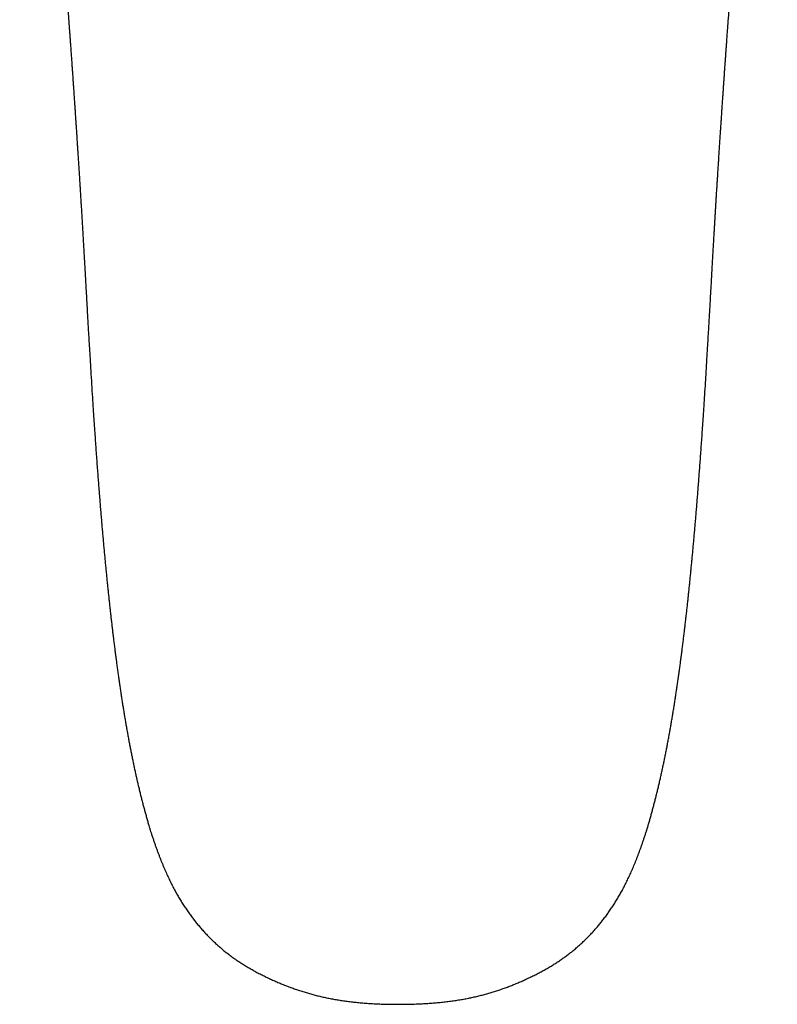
# Model space of a CAD drawing. Header units: millimetres. Extents: x 8 to 566, y 12 to 398.
# Tile 5 of 198: x 269 to 324, y 72 to 143. Entities that reach past the tile are written whole.
import ezdxf

# ---------------------------------------------------------------- set-up
doc = ezdxf.new("R2010")
doc.units = ezdxf.units.MM

msp = doc.modelspace()

# ---------------------------------------------------------------- linework, layer by layer
at = {"color": 7, "linetype": 'Continuous', "lineweight": 30}
for p, q in [((278.545, 85.021), (278.546, 85.02)), ((278.546, 85.02), (278.547, 85.016)), ((314.442, 85.02), (314.441, 85.016))]:
    msp.add_line(p, q, dxfattribs=at)
for points, knots in [([(269.166, 173.584), (269.166, 173.579), (269.167, 173.54), (269.168, 173.467), (269.172, 173.362), (269.177, 173.254), (269.185, 173.141), (269.193, 173.033), (269.202, 172.931), (269.212, 172.837), (269.221, 172.747), (269.231, 172.657), (269.242, 172.566), (269.253, 172.475), (269.264, 172.387), (269.275, 172.3), (269.287, 172.214), (269.299, 172.129), (269.31, 172.045), (269.322, 171.961), (269.334, 171.878), (269.346, 171.796), (269.358, 171.714), (269.37, 171.632), (269.383, 171.548), (269.395, 171.464), (269.408, 171.379), (269.421, 171.294), (269.434, 171.209), (269.447, 171.123), (269.46, 171.037), (269.473, 170.95), (269.487, 170.862), (269.5, 170.773), (269.514, 170.684), (269.528, 170.594), (269.542, 170.503), (269.555, 170.411), (269.569, 170.318), (269.584, 170.225), (269.598, 170.131), (269.612, 170.037), (269.626, 169.941), (269.641, 169.845), (269.655, 169.748), (269.67, 169.65), (269.684, 169.551), (269.699, 169.452), (269.714, 169.351), (269.729, 169.249), (269.744, 169.147), (269.759, 169.043), (269.774, 168.939), (269.79, 168.834), (269.805, 168.728), (269.82, 168.622), (269.835, 168.515), (269.851, 168.408), (269.866, 168.299), (269.882, 168.19), (269.897, 168.08), (269.913, 167.968), (269.929, 167.856), (269.944, 167.743), (269.96, 167.629), (269.976, 167.514), (269.993, 167.398), (270.009, 167.281), (270.025, 167.163), (270.041, 167.044), (270.058, 166.924), (270.075, 166.803), (270.091, 166.681), (270.108, 166.558), (270.125, 166.435), (270.142, 166.31), (270.159, 166.185), (270.176, 166.058), (270.193, 165.931), (270.211, 165.803), (270.228, 165.674), (270.245, 165.545), (270.263, 165.414), (270.281, 165.282), (270.299, 165.149), (270.316, 165.016), (270.334, 164.882), (270.352, 164.748), (270.37, 164.613), (270.388, 164.477), (270.406, 164.339), (270.425, 164.202), (270.443, 164.063), (270.461, 163.923), (270.48, 163.783), (270.498, 163.643), (270.517, 163.502), (270.536, 163.36), (270.555, 163.214), (270.574, 163.069), (270.593, 162.922), (270.612, 162.775), (270.632, 162.627), (270.651, 162.479), (270.67, 162.33), (270.69, 162.18), (270.709, 162.03), (270.729, 161.878), (270.749, 161.727), (270.768, 161.574), (270.788, 161.421), (270.808, 161.266), (270.828, 161.111), (270.848, 160.956), (270.868, 160.799), (270.888, 160.642), (270.908, 160.484), (270.928, 160.325), (270.948, 160.165), (270.969, 160.004), (270.989, 159.842), (271.01, 159.68), (271.03, 159.516), (271.051, 159.352), (271.071, 159.187), (271.092, 159.021), (271.113, 158.855), (271.133, 158.688), (271.154, 158.52), (271.175, 158.352), (271.196, 158.183), (271.216, 158.013), (271.237, 157.842), (271.258, 157.671), (271.279, 157.498), (271.3, 157.325), (271.321, 157.151), (271.342, 156.977), (271.363, 156.802), (271.384, 156.626), (271.405, 156.449), (271.426, 156.271), (271.447, 156.092), (271.468, 155.913), (271.489, 155.733), (271.51, 155.552), (271.531, 155.37), (271.552, 155.188), (271.573, 155.004), (271.594, 154.82), (271.616, 154.636), (271.637, 154.45), (271.658, 154.264), (271.679, 154.076), (271.7, 153.888), (271.721, 153.699), (271.742, 153.51), (271.763, 153.319), (271.784, 153.127), (271.805, 152.935), (271.825, 152.742), (271.846, 152.548), (271.867, 152.353), (271.888, 152.157), (271.909, 151.961), (271.93, 151.764), (271.95, 151.566), (271.971, 151.367), (271.992, 151.167), (272.012, 150.967), (272.033, 150.765), (272.053, 150.563), (272.074, 150.36), (272.094, 150.156), (272.114, 149.951), (272.135, 149.745), (272.155, 149.539), (272.175, 149.331), (272.195, 149.122), (272.215, 148.913), (272.235, 148.703), (272.255, 148.491), (272.275, 148.279), (272.295, 148.066), (272.315, 147.852), (272.334, 147.637), (272.354, 147.421), (272.374, 147.203), (272.393, 146.986), (272.412, 146.767), (272.432, 146.548), (272.451, 146.327), (272.47, 146.105), (272.489, 145.882), (272.508, 145.658), (272.527, 145.433), (272.546, 145.208), (272.565, 144.982), (272.583, 144.755), (272.602, 144.527), (272.62, 144.297), (272.639, 144.066), (272.657, 143.834), (272.676, 143.6), (272.694, 143.365), (272.712, 143.129), (272.73, 142.9), (272.746, 142.681), (272.76, 142.492), (272.773, 142.318), (272.785, 142.154), (272.794, 142.028), (272.799, 141.96), (272.8, 141.949)], [0, 0, 0, 0, 0.002014, 0.015618, 0.028839, 0.043343, 0.05825, 0.073078, 0.085674, 0.097531, 0.108735, 0.119376, 0.130647, 0.141368, 0.151608, 0.161441, 0.170927, 0.18011, 0.189029, 0.197715, 0.206192, 0.214481, 0.222067, 0.230084, 0.237937, 0.245635, 0.253191, 0.260616, 0.267921, 0.275113, 0.282202, 0.289192, 0.296091, 0.302905, 0.309637, 0.316292, 0.322961, 0.329485, 0.335925, 0.342286, 0.348574, 0.354791, 0.360941, 0.367027, 0.373053, 0.37902, 0.384933, 0.390792, 0.396601, 0.402361, 0.408074, 0.413742, 0.419367, 0.424962, 0.430427, 0.43584, 0.441204, 0.446521, 0.451793, 0.45702, 0.462207, 0.467352, 0.472459, 0.477529, 0.482562, 0.487561, 0.492526, 0.497458, 0.502359, 0.50723, 0.512072, 0.516885, 0.521671, 0.526415, 0.531126, 0.535801, 0.540442, 0.545049, 0.549625, 0.55417, 0.558686, 0.563174, 0.567634, 0.572068, 0.576505, 0.580859, 0.585185, 0.589484, 0.593757, 0.598003, 0.602222, 0.606415, 0.610582, 0.614723, 0.618838, 0.622928, 0.626864, 0.630962, 0.635029, 0.639065, 0.643072, 0.64705, 0.651, 0.654924, 0.658822, 0.662694, 0.666543, 0.670368, 0.67417, 0.67795, 0.681709, 0.685448, 0.689166, 0.692865, 0.696545, 0.700207, 0.703852, 0.707479, 0.71109, 0.714686, 0.718266, 0.721831, 0.725382, 0.728918, 0.73244, 0.735938, 0.739418, 0.742881, 0.746329, 0.749761, 0.753178, 0.756574, 0.759957, 0.763329, 0.76669, 0.770036, 0.773367, 0.776682, 0.779979, 0.783266, 0.786549, 0.789819, 0.793077, 0.796323, 0.799557, 0.802779, 0.805991, 0.809192, 0.812382, 0.815562, 0.818731, 0.821892, 0.825043, 0.828184, 0.831318, 0.834444, 0.837567, 0.84068, 0.843786, 0.846883, 0.849972, 0.853053, 0.856127, 0.859194, 0.862254, 0.865308, 0.868355, 0.871397, 0.874432, 0.877463, 0.880488, 0.883509, 0.886525, 0.889536, 0.892544, 0.895548, 0.898549, 0.901546, 0.90454, 0.907532, 0.910522, 0.913509, 0.916494, 0.919478, 0.922461, 0.925442, 0.928423, 0.931403, 0.934384, 0.937348, 0.94032, 0.943296, 0.946276, 0.949258, 0.95224, 0.955219, 0.958195, 0.961172, 0.964138, 0.967112, 0.970092, 0.97308, 0.976076, 0.97908, 0.982093, 0.985115, 0.988105, 0.99084, 0.993442, 0.995285, 0.997429, 0.999617, 1, 1, 1, 1]), ([(320.188, 141.949), (320.188, 141.952), (320.193, 142.02), (320.202, 142.144), (320.215, 142.323), (320.229, 142.506), (320.244, 142.706), (320.261, 142.926), (320.278, 143.156), (320.296, 143.392), (320.315, 143.629), (320.333, 143.863), (320.352, 144.096), (320.37, 144.328), (320.389, 144.558), (320.407, 144.787), (320.426, 145.015), (320.445, 145.241), (320.464, 145.466), (320.483, 145.69), (320.502, 145.914), (320.521, 146.137), (320.54, 146.359), (320.559, 146.58), (320.579, 146.799), (320.598, 147.017), (320.617, 147.234), (320.637, 147.45), (320.656, 147.665), (320.676, 147.879), (320.696, 148.093), (320.716, 148.305), (320.735, 148.517), (320.755, 148.727), (320.775, 148.937), (320.795, 149.146), (320.815, 149.353), (320.835, 149.56), (320.856, 149.766), (320.876, 149.971), (320.896, 150.175), (320.916, 150.378), (320.937, 150.58), (320.957, 150.782), (320.978, 150.982), (320.998, 151.182), (321.019, 151.381), (321.039, 151.579), (321.06, 151.776), (321.081, 151.972), (321.101, 152.168), (321.122, 152.362), (321.143, 152.556), (321.163, 152.749), (321.184, 152.941), (321.205, 153.133), (321.226, 153.323), (321.247, 153.513), (321.268, 153.702), (321.289, 153.891), (321.31, 154.078), (321.331, 154.264), (321.352, 154.45), (321.372, 154.635), (321.393, 154.819), (321.414, 155.002), (321.435, 155.184), (321.456, 155.365), (321.477, 155.546), (321.498, 155.726), (321.519, 155.905), (321.54, 156.084), (321.561, 156.261), (321.582, 156.438), (321.603, 156.614), (321.624, 156.79), (321.645, 156.964), (321.666, 157.138), (321.686, 157.311), (321.707, 157.483), (321.728, 157.654), (321.749, 157.824), (321.769, 157.994), (321.79, 158.163), (321.811, 158.331), (321.831, 158.497), (321.852, 158.664), (321.872, 158.829), (321.893, 158.994), (321.913, 159.157), (321.933, 159.321), (321.954, 159.483), (321.974, 159.645), (321.995, 159.807), (322.015, 159.967), (322.035, 160.127), (322.055, 160.286), (322.075, 160.443), (322.095, 160.6), (322.115, 160.756), (322.135, 160.911), (322.154, 161.066), (322.174, 161.219), (322.194, 161.372), (322.213, 161.524), (322.233, 161.675), (322.252, 161.826), (322.272, 161.975), (322.291, 162.124), (322.31, 162.272), (322.329, 162.42), (322.349, 162.567), (322.368, 162.713), (322.387, 162.858), (322.406, 163.003), (322.425, 163.147), (322.443, 163.291), (322.462, 163.434), (322.481, 163.576), (322.499, 163.716), (322.518, 163.855), (322.536, 163.993), (322.554, 164.13), (322.572, 164.267), (322.59, 164.403), (322.608, 164.538), (322.626, 164.672), (322.644, 164.806), (322.661, 164.938), (322.679, 165.07), (322.696, 165.201), (322.714, 165.33), (322.731, 165.46), (322.748, 165.588), (322.766, 165.716), (322.783, 165.843), (322.8, 165.969), (322.817, 166.094), (322.834, 166.218), (322.85, 166.341), (322.867, 166.463), (322.884, 166.585), (322.9, 166.706), (322.917, 166.826), (322.933, 166.945), (322.949, 167.063), (322.965, 167.181), (322.982, 167.297), (322.998, 167.412), (323.013, 167.526), (323.029, 167.64), (323.045, 167.752), (323.061, 167.863), (323.076, 167.974), (323.091, 168.083), (323.107, 168.192), (323.122, 168.299), (323.137, 168.406), (323.152, 168.512), (323.167, 168.617), (323.182, 168.721), (323.197, 168.824), (323.212, 168.926), (323.227, 169.028), (323.242, 169.13), (323.256, 169.231), (323.271, 169.331), (323.286, 169.43), (323.3, 169.528), (323.315, 169.626), (323.329, 169.722), (323.343, 169.817), (323.357, 169.912), (323.372, 170.006), (323.385, 170.099), (323.399, 170.191), (323.413, 170.282), (323.427, 170.373), (323.441, 170.463), (323.454, 170.552), (323.468, 170.64), (323.481, 170.728), (323.494, 170.815), (323.507, 170.901), (323.52, 170.987), (323.533, 171.071), (323.546, 171.155), (323.559, 171.239), (323.571, 171.321), (323.584, 171.403), (323.596, 171.485), (323.608, 171.566), (323.62, 171.647), (323.632, 171.728), (323.644, 171.809), (323.656, 171.89), (323.667, 171.971), (323.679, 172.052), (323.69, 172.132), (323.701, 172.212), (323.712, 172.293), (323.722, 172.374), (323.733, 172.456), (323.743, 172.54), (323.753, 172.625), (323.763, 172.712), (323.773, 172.801), (323.782, 172.894), (323.791, 172.99), (323.8, 173.092), (323.807, 173.198), (323.814, 173.308), (323.818, 173.42), (323.821, 173.512), (323.821, 173.567), (323.822, 173.584)], [0, 0, 0, 0, 0.0001107, 0.0025429, 0.0046655, 0.0068236, 0.0094837, 0.0122563, 0.0151789, 0.0182847, 0.0212704, 0.0242894, 0.0273, 0.0303025, 0.0332972, 0.0362845, 0.0392645, 0.0422377, 0.0452049, 0.0481843, 0.0511635, 0.0541449, 0.0571266, 0.0601064, 0.0630826, 0.0660534, 0.0690171, 0.0719764, 0.0749491, 0.0779224, 0.0808965, 0.0838717, 0.0868483, 0.0898266, 0.0928068, 0.0957891, 0.0987739, 0.1017613, 0.1047517, 0.1077454, 0.1107425, 0.1137434, 0.1167484, 0.1197576, 0.1227714, 0.1257901, 0.1288138, 0.131843, 0.1348778, 0.1379186, 0.1409656, 0.1440191, 0.1470794, 0.1501468, 0.1532215, 0.1563038, 0.1593941, 0.1624926, 0.1655996, 0.1687153, 0.1718402, 0.1749689, 0.1781046, 0.1812493, 0.1844033, 0.1875669, 0.1907404, 0.1939241, 0.1971183, 0.2003231, 0.2035391, 0.2067663, 0.2100053, 0.2132561, 0.2165192, 0.2197948, 0.2230833, 0.2263788, 0.2296832, 0.2330045, 0.2363411, 0.2396913, 0.2430537, 0.2464265, 0.2498079, 0.2531983, 0.2566086, 0.2600337, 0.2634744, 0.2669311, 0.2704045, 0.2738952, 0.2774042, 0.2809541, 0.2844986, 0.2880576, 0.2916314, 0.2952205, 0.2988255, 0.3024468, 0.3060851, 0.3097408, 0.3134146, 0.3171069, 0.3208184, 0.3245498, 0.3283016, 0.3320745, 0.3358691, 0.3396862, 0.3435265, 0.3473906, 0.3512794, 0.3551937, 0.3591342, 0.3631018, 0.3670974, 0.371122, 0.3751764, 0.3792615, 0.3832452, 0.3873273, 0.391434, 0.3955658, 0.3997229, 0.4039053, 0.4081134, 0.4123471, 0.4166068, 0.4208925, 0.4252043, 0.4295424, 0.4339066, 0.4383176, 0.4427539, 0.4472166, 0.4517066, 0.456225, 0.4607729, 0.4653515, 0.4699618, 0.4746053, 0.4792831, 0.4839967, 0.4887407, 0.4935268, 0.4983402, 0.5031819, 0.5080528, 0.5129539, 0.5178861, 0.5228507, 0.5278487, 0.5328812, 0.5379496, 0.543055, 0.5481989, 0.5533826, 0.5586078, 0.5638759, 0.5691887, 0.5745479, 0.5799555, 0.5854136, 0.5909742, 0.5965915, 0.6022511, 0.6079548, 0.6137043, 0.6195014, 0.6253481, 0.6312465, 0.6371988, 0.6432073, 0.6492747, 0.6554037, 0.6615973, 0.6678586, 0.6741912, 0.6805989, 0.6870859, 0.6936797, 0.7003002, 0.706994, 0.713765, 0.7206174, 0.7275562, 0.7345866, 0.7417146, 0.7489467, 0.7562902, 0.7637536, 0.7713459, 0.7790779, 0.7869616, 0.795011, 0.803372, 0.8116914, 0.8201959, 0.8289016, 0.8378307, 0.8470095, 0.8564696, 0.8662492, 0.8763945, 0.8869621, 0.8980209, 0.9096533, 0.9219527, 0.9350098, 0.9488708, 0.9634479, 0.978418, 0.9931492, 1, 1, 1, 1]), ([(272.8, 141.95), (272.806, 141.869), (272.819, 141.686), (272.839, 141.4), (272.861, 141.091), (272.884, 140.781), (272.906, 140.468), (272.928, 140.152), (272.95, 139.835), (272.972, 139.516), (272.995, 139.196), (273.017, 138.873), (273.039, 138.548), (273.062, 138.221), (273.084, 137.892), (273.107, 137.561), (273.129, 137.228), (273.152, 136.893), (273.175, 136.556), (273.197, 136.216), (273.22, 135.874), (273.243, 135.529), (273.266, 135.181), (273.289, 134.83), (273.312, 134.476), (273.336, 134.119), (273.359, 133.759), (273.382, 133.395), (273.406, 133.029), (273.43, 132.664), (273.453, 132.303), (273.475, 131.949), (273.497, 131.601), (273.519, 131.259), (273.54, 130.923), (273.56, 130.595), (273.58, 130.271), (273.599, 129.949), (273.619, 129.626), (273.638, 129.301), (273.658, 128.976), (273.677, 128.648), (273.696, 128.32), (273.716, 127.984), (273.736, 127.64), (273.757, 127.283), (273.778, 126.917), (273.799, 126.542), (273.821, 126.155), (273.844, 125.757), (273.867, 125.345), (273.891, 124.92), (273.916, 124.482), (273.941, 124.031), (273.968, 123.565), (273.995, 123.082), (274.024, 122.579), (274.054, 122.054), (274.086, 121.503), (274.119, 120.92), (274.156, 120.296), (274.196, 119.612), (274.242, 118.85), (274.294, 117.984), (274.352, 117.054), (274.41, 116.136), (274.464, 115.302), (274.512, 114.564), (274.558, 113.893), (274.6, 113.272), (274.641, 112.689), (274.682, 112.118), (274.722, 111.556), (274.763, 111.001), (274.803, 110.471), (274.842, 109.962), (274.88, 109.473), (274.918, 108.996), (274.955, 108.53), (274.993, 108.072), (275.03, 107.624), (275.067, 107.184), (275.104, 106.753), (275.141, 106.329), (275.178, 105.912), (275.215, 105.503), (275.252, 105.1), (275.289, 104.702), (275.326, 104.311), (275.363, 103.926), (275.4, 103.547), (275.437, 103.174), (275.474, 102.804), (275.511, 102.437), (275.549, 102.073), (275.587, 101.712), (275.626, 101.355), (275.664, 101), (275.703, 100.647), (275.743, 100.298), (275.782, 99.951), (275.822, 99.607), (275.863, 99.265), (275.904, 98.926), (275.945, 98.589), (275.987, 98.251), (276.029, 97.913), (276.073, 97.574), (276.117, 97.236), (276.162, 96.899), (276.207, 96.564), (276.253, 96.231), (276.3, 95.899), (276.347, 95.568), (276.395, 95.238), (276.444, 94.91), (276.493, 94.584), (276.544, 94.259), (276.595, 93.935), (276.646, 93.613), (276.699, 93.292), (276.752, 92.972), (276.806, 92.652), (276.862, 92.332), (276.919, 92.011), (276.977, 91.691), (277.036, 91.37), (277.097, 91.05), (277.159, 90.73), (277.222, 90.411), (277.286, 90.092), (277.352, 89.774), (277.419, 89.456), (277.487, 89.14), (277.557, 88.825), (277.628, 88.51), (277.701, 88.196), (277.775, 87.885), (277.849, 87.576), (277.925, 87.271), (278.002, 86.969), (278.08, 86.67), (278.159, 86.375), (278.238, 86.082), (278.319, 85.794), (278.4, 85.511), (278.474, 85.256), (278.523, 85.096), (278.543, 85.028)], [0, 0, 0, 0, 0.004467, 0.0101, 0.015753, 0.02142, 0.027136, 0.032871, 0.038628, 0.044406, 0.050207, 0.05603, 0.061877, 0.067749, 0.073646, 0.079569, 0.08552, 0.091498, 0.097505, 0.103542, 0.10961, 0.115723, 0.121876, 0.128071, 0.13431, 0.140594, 0.146925, 0.153304, 0.159746, 0.166184, 0.172487, 0.178663, 0.184724, 0.190676, 0.196527, 0.202228, 0.207781, 0.21335, 0.218935, 0.224535, 0.230153, 0.235787, 0.24144, 0.247102, 0.253078, 0.259188, 0.265446, 0.271867, 0.278468, 0.28527, 0.292297, 0.299556, 0.307018, 0.3147, 0.32263, 0.330838, 0.339367, 0.348267, 0.357607, 0.367476, 0.378003, 0.389374, 0.402345, 0.416824, 0.433466, 0.449702, 0.463577, 0.475961, 0.487274, 0.49778, 0.507652, 0.517012, 0.52693, 0.536358, 0.545365, 0.554017, 0.562363, 0.570429, 0.578426, 0.586255, 0.593927, 0.601454, 0.608847, 0.616114, 0.623263, 0.630303, 0.637239, 0.644077, 0.650823, 0.657481, 0.664005, 0.670462, 0.676871, 0.683233, 0.68955, 0.695823, 0.702053, 0.708243, 0.714392, 0.720503, 0.726577, 0.732614, 0.738616, 0.744584, 0.750518, 0.756438, 0.76246, 0.768467, 0.774461, 0.78044, 0.786406, 0.792357, 0.798294, 0.804217, 0.810126, 0.816021, 0.821902, 0.827769, 0.833623, 0.839463, 0.845298, 0.851112, 0.856947, 0.8628, 0.868671, 0.874556, 0.880453, 0.88636, 0.892275, 0.898196, 0.904119, 0.910042, 0.915963, 0.92188, 0.927789, 0.933691, 0.939611, 0.945492, 0.951326, 0.957111, 0.962848, 0.968535, 0.974173, 0.979762, 0.985307, 0.990732, 0.996077, 1, 1, 1, 1]), ([(314.443, 85.02), (314.447, 85.034), (314.479, 85.138), (314.536, 85.331), (314.615, 85.602), (314.693, 85.878), (314.771, 86.158), (314.848, 86.443), (314.925, 86.732), (315.001, 87.025), (315.076, 87.322), (315.15, 87.621), (315.223, 87.924), (315.295, 88.23), (315.367, 88.539), (315.437, 88.851), (315.506, 89.165), (315.574, 89.48), (315.641, 89.796), (315.706, 90.113), (315.77, 90.431), (315.833, 90.75), (315.895, 91.069), (315.955, 91.389), (316.015, 91.71), (316.073, 92.031), (316.13, 92.352), (316.185, 92.673), (316.24, 92.994), (316.293, 93.314), (316.345, 93.635), (316.397, 93.956), (316.447, 94.277), (316.497, 94.601), (316.546, 94.925), (316.595, 95.251), (316.642, 95.578), (316.689, 95.907), (316.736, 96.237), (316.781, 96.569), (316.827, 96.902), (316.871, 97.236), (316.915, 97.572), (316.958, 97.909), (317.001, 98.248), (317.043, 98.588), (317.085, 98.927), (317.125, 99.265), (317.165, 99.603), (317.205, 99.943), (317.244, 100.286), (317.283, 100.631), (317.321, 100.979), (317.36, 101.329), (317.398, 101.682), (317.435, 102.037), (317.472, 102.396), (317.509, 102.757), (317.546, 103.121), (317.583, 103.489), (317.619, 103.859), (317.655, 104.233), (317.691, 104.611), (317.726, 104.996), (317.762, 105.387), (317.798, 105.783), (317.834, 106.185), (317.87, 106.594), (317.906, 107.009), (317.942, 107.43), (317.978, 107.859), (318.014, 108.296), (318.05, 108.741), (318.086, 109.195), (318.122, 109.658), (318.159, 110.13), (318.196, 110.612), (318.233, 111.108), (318.271, 111.622), (318.309, 112.157), (318.349, 112.715), (318.39, 113.302), (318.432, 113.923), (318.477, 114.586), (318.525, 115.305), (318.576, 116.098), (318.633, 116.994), (318.691, 117.931), (318.746, 118.836), (318.793, 119.634), (318.835, 120.336), (318.871, 120.969), (318.905, 121.551), (318.937, 122.097), (318.967, 122.633), (318.997, 123.16), (319.027, 123.68), (319.055, 124.177), (319.082, 124.654), (319.108, 125.114), (319.133, 125.558), (319.158, 125.989), (319.181, 126.405), (319.204, 126.807), (319.227, 127.196), (319.248, 127.574), (319.27, 127.94), (319.29, 128.285), (319.309, 128.617), (319.328, 128.94), (319.348, 129.268), (319.367, 129.594), (319.387, 129.919), (319.407, 130.243), (319.426, 130.565), (319.446, 130.886), (319.466, 131.208), (319.487, 131.535), (319.508, 131.869), (319.53, 132.209), (319.552, 132.554), (319.574, 132.906), (319.597, 133.264), (319.621, 133.628), (319.644, 133.994), (319.668, 134.359), (319.692, 134.718), (319.715, 135.075), (319.738, 135.429), (319.762, 135.78), (319.785, 136.128), (319.808, 136.473), (319.831, 136.815), (319.854, 137.154), (319.876, 137.491), (319.899, 137.826), (319.922, 138.158), (319.945, 138.488), (319.967, 138.817), (319.99, 139.143), (320.012, 139.467), (320.035, 139.789), (320.057, 140.109), (320.08, 140.428), (320.102, 140.744), (320.124, 141.059), (320.147, 141.371), (320.168, 141.668), (320.182, 141.86), (320.188, 141.95)], [0, 0, 0, 0, 0.000846, 0.005984, 0.011194, 0.016476, 0.021831, 0.02728, 0.032811, 0.038389, 0.044014, 0.049688, 0.05541, 0.061179, 0.066996, 0.072858, 0.07875, 0.084633, 0.090526, 0.096424, 0.102328, 0.108234, 0.114139, 0.120042, 0.12594, 0.13183, 0.13771, 0.143578, 0.149431, 0.155268, 0.161085, 0.166883, 0.172707, 0.178536, 0.184379, 0.190236, 0.196107, 0.201992, 0.207892, 0.213805, 0.219733, 0.225675, 0.231631, 0.237602, 0.243587, 0.249587, 0.255601, 0.261516, 0.267447, 0.27341, 0.279407, 0.28544, 0.291508, 0.297614, 0.303757, 0.309941, 0.316165, 0.322431, 0.32874, 0.335094, 0.341494, 0.347942, 0.354444, 0.361085, 0.36781, 0.374623, 0.381531, 0.388537, 0.395648, 0.402871, 0.410212, 0.417679, 0.425282, 0.433029, 0.440934, 0.448985, 0.457162, 0.465603, 0.474342, 0.48342, 0.492893, 0.502833, 0.513338, 0.524543, 0.536648, 0.549957, 0.564948, 0.582246, 0.597673, 0.611062, 0.622873, 0.63344, 0.64328, 0.652531, 0.661304, 0.670596, 0.679432, 0.687876, 0.695987, 0.703811, 0.711386, 0.718738, 0.725863, 0.732737, 0.73939, 0.745847, 0.752129, 0.758254, 0.763616, 0.769272, 0.774922, 0.780556, 0.786172, 0.791771, 0.797355, 0.802923, 0.808477, 0.814137, 0.819974, 0.825907, 0.831942, 0.838088, 0.844354, 0.850747, 0.857277, 0.863633, 0.869981, 0.876281, 0.882535, 0.888745, 0.894912, 0.901038, 0.907115, 0.913163, 0.91918, 0.925169, 0.93113, 0.937063, 0.942971, 0.948852, 0.954709, 0.960543, 0.966353, 0.972141, 0.977908, 0.983653, 0.989379, 0.995057, 1, 1, 1, 1]), ([(278.546, 85.016), (278.559, 84.975), (278.591, 84.872), (278.651, 84.685), (278.725, 84.457), (278.807, 84.211), (278.889, 83.971), (278.972, 83.736), (279.054, 83.507), (279.136, 83.284), (279.217, 83.068), (279.299, 82.857), (279.38, 82.652), (279.462, 82.451), (279.543, 82.255), (279.625, 82.063), (279.707, 81.876), (279.79, 81.692), (279.873, 81.512), (279.956, 81.336), (280.039, 81.164), (280.123, 80.996), (280.206, 80.832), (280.291, 80.671), (280.375, 80.513), (280.46, 80.358), (280.546, 80.206), (280.632, 80.057), (280.719, 79.91), (280.806, 79.767), (280.894, 79.625), (280.984, 79.485), (281.076, 79.344), (281.169, 79.205), (281.263, 79.068), (281.359, 78.931), (281.455, 78.797), (281.553, 78.664), (281.651, 78.533), (281.751, 78.404), (281.852, 78.276), (281.953, 78.15), (282.055, 78.027), (282.158, 77.905), (282.262, 77.785), (282.366, 77.666), (282.472, 77.549), (282.579, 77.434), (282.687, 77.32), (282.796, 77.208), (282.905, 77.097), (283.016, 76.988), (283.128, 76.881), (283.24, 76.775), (283.354, 76.67), (283.468, 76.567), (283.584, 76.466), (283.7, 76.366), (283.817, 76.267), (283.936, 76.17), (284.055, 76.075), (284.175, 75.981), (284.296, 75.889), (284.419, 75.797), (284.542, 75.707), (284.666, 75.619), (284.792, 75.532), (284.918, 75.446), (285.046, 75.361), (285.176, 75.277), (285.309, 75.194), (285.443, 75.11), (285.58, 75.028), (285.718, 74.947), (285.858, 74.867), (285.998, 74.788), (286.141, 74.71), (286.285, 74.632), (286.43, 74.556), (286.577, 74.48), (286.726, 74.406), (286.877, 74.332), (287.029, 74.259), (287.183, 74.186), (287.337, 74.115), (287.49, 74.046), (287.643, 73.978), (287.797, 73.912), (287.952, 73.846), (288.107, 73.782), (288.263, 73.719), (288.419, 73.657), (288.575, 73.597), (288.731, 73.539), (288.889, 73.481), (289.046, 73.425), (289.205, 73.37), (289.363, 73.317), (289.523, 73.265), (289.682, 73.215), (289.842, 73.167), (290.002, 73.119), (290.162, 73.074), (290.323, 73.03), (290.484, 72.988), (290.646, 72.947), (290.807, 72.908), (290.97, 72.87), (291.135, 72.833), (291.303, 72.798), (291.472, 72.763), (291.643, 72.73), (291.816, 72.699), (291.99, 72.668), (292.166, 72.639), (292.343, 72.611), (292.522, 72.585), (292.703, 72.56), (292.886, 72.536), (293.071, 72.513), (293.259, 72.492), (293.448, 72.471), (293.64, 72.453), (293.834, 72.435), (294.029, 72.419), (294.227, 72.404), (294.427, 72.39), (294.63, 72.378), (294.834, 72.367), (295.041, 72.357), (295.25, 72.349), (295.462, 72.342), (295.677, 72.337), (295.895, 72.332), (296.114, 72.329), (296.314, 72.328), (296.44, 72.327), (296.494, 72.327)], [0, 0, 0, 0, 0.005608, 0.014162, 0.02569, 0.036996, 0.048068, 0.058918, 0.069543, 0.079887, 0.089974, 0.099828, 0.109469, 0.118913, 0.128177, 0.137272, 0.146212, 0.155009, 0.163677, 0.172177, 0.180521, 0.188723, 0.196793, 0.204742, 0.212578, 0.220309, 0.227943, 0.235485, 0.242943, 0.250317, 0.257506, 0.26487, 0.272222, 0.279558, 0.286872, 0.29416, 0.301418, 0.308641, 0.315825, 0.322967, 0.330064, 0.337112, 0.34411, 0.351054, 0.357937, 0.364849, 0.371712, 0.378541, 0.385338, 0.392105, 0.398843, 0.405555, 0.41224, 0.418902, 0.425542, 0.432161, 0.43876, 0.445341, 0.451906, 0.458456, 0.464996, 0.47146, 0.477954, 0.484437, 0.490911, 0.497377, 0.503836, 0.510289, 0.516732, 0.523254, 0.529863, 0.536516, 0.543204, 0.549918, 0.55665, 0.56339, 0.57012, 0.576948, 0.583763, 0.590613, 0.597498, 0.60442, 0.611379, 0.618376, 0.625396, 0.632244, 0.639088, 0.645927, 0.652762, 0.659592, 0.666419, 0.673251, 0.679931, 0.6867, 0.693457, 0.700202, 0.706934, 0.713654, 0.720362, 0.727058, 0.733743, 0.740416, 0.747079, 0.753732, 0.760375, 0.767009, 0.773635, 0.780207, 0.786994, 0.7938, 0.80066, 0.807571, 0.814531, 0.821537, 0.828587, 0.835689, 0.842863, 0.850098, 0.857398, 0.864767, 0.872209, 0.879728, 0.887333, 0.895019, 0.902773, 0.910599, 0.918502, 0.926486, 0.934555, 0.942714, 0.950968, 0.959322, 0.967784, 0.976358, 0.985072, 0.993623, 1, 1, 1, 1]), ([(296.494, 72.327), (296.513, 72.327), (296.609, 72.327), (296.775, 72.328), (296.996, 72.331), (297.214, 72.334), (297.435, 72.34), (297.653, 72.346), (297.87, 72.354), (298.083, 72.364), (298.294, 72.374), (298.503, 72.387), (298.708, 72.4), (298.911, 72.415), (299.112, 72.431), (299.311, 72.449), (299.508, 72.468), (299.703, 72.489), (299.895, 72.51), (300.086, 72.534), (300.273, 72.558), (300.459, 72.584), (300.643, 72.611), (300.825, 72.639), (301.004, 72.669), (301.182, 72.7), (301.358, 72.733), (301.533, 72.767), (301.705, 72.802), (301.876, 72.838), (302.045, 72.876), (302.213, 72.915), (302.378, 72.956), (302.54, 72.997), (302.7, 73.039), (302.859, 73.083), (303.018, 73.129), (303.177, 73.176), (303.335, 73.224), (303.493, 73.274), (303.651, 73.326), (303.808, 73.379), (303.965, 73.433), (304.122, 73.489), (304.278, 73.546), (304.433, 73.605), (304.589, 73.665), (304.742, 73.726), (304.896, 73.788), (305.049, 73.852), (305.203, 73.917), (305.356, 73.983), (305.509, 74.051), (305.661, 74.12), (305.812, 74.19), (305.965, 74.261), (306.119, 74.335), (306.272, 74.411), (306.423, 74.487), (306.573, 74.564), (306.721, 74.642), (306.867, 74.72), (307.012, 74.8), (307.154, 74.88), (307.295, 74.961), (307.434, 75.044), (307.572, 75.127), (307.708, 75.211), (307.842, 75.296), (307.975, 75.383), (308.104, 75.469), (308.232, 75.556), (308.356, 75.643), (308.48, 75.732), (308.602, 75.822), (308.724, 75.913), (308.844, 76.005), (308.963, 76.099), (309.081, 76.194), (309.199, 76.291), (309.315, 76.389), (309.43, 76.489), (309.545, 76.59), (309.658, 76.692), (309.771, 76.796), (309.882, 76.902), (309.993, 77.009), (310.102, 77.117), (310.211, 77.227), (310.319, 77.338), (310.425, 77.451), (310.531, 77.566), (310.636, 77.682), (310.74, 77.8), (310.843, 77.92), (310.945, 78.04), (311.045, 78.163), (311.145, 78.287), (311.244, 78.413), (311.342, 78.54), (311.44, 78.67), (311.536, 78.801), (311.632, 78.934), (311.726, 79.069), (311.819, 79.205), (311.912, 79.343), (312.003, 79.482), (312.092, 79.623), (312.181, 79.765), (312.267, 79.907), (312.352, 80.05), (312.435, 80.194), (312.519, 80.342), (312.601, 80.492), (312.683, 80.644), (312.765, 80.8), (312.846, 80.958), (312.927, 81.119), (313.007, 81.283), (313.087, 81.451), (313.166, 81.622), (313.246, 81.797), (313.325, 81.976), (313.404, 82.159), (313.483, 82.345), (313.561, 82.535), (313.639, 82.73), (313.717, 82.928), (313.795, 83.131), (313.873, 83.338), (313.95, 83.551), (314.028, 83.769), (314.107, 83.994), (314.185, 84.224), (314.264, 84.46), (314.342, 84.701), (314.401, 84.887), (314.434, 84.993), (314.442, 85.016)], [0, 0, 0, 0, 0.002258, 0.01137, 0.019568, 0.028413, 0.037047, 0.045702, 0.054238, 0.062662, 0.070981, 0.079201, 0.087326, 0.095363, 0.103317, 0.111192, 0.118992, 0.126725, 0.134389, 0.141961, 0.149453, 0.156869, 0.164216, 0.171496, 0.17872, 0.185875, 0.192974, 0.200025, 0.207023, 0.213969, 0.220859, 0.2277, 0.234534, 0.241114, 0.247703, 0.254302, 0.26091, 0.267529, 0.274159, 0.280801, 0.287454, 0.29412, 0.300798, 0.307489, 0.314193, 0.320911, 0.327641, 0.334376, 0.341001, 0.347805, 0.354615, 0.36143, 0.368251, 0.375077, 0.38191, 0.388822, 0.39591, 0.40296, 0.409971, 0.416945, 0.423881, 0.430783, 0.437654, 0.444504, 0.451277, 0.458046, 0.464802, 0.471535, 0.478235, 0.484894, 0.491506, 0.497977, 0.504411, 0.51085, 0.517296, 0.52375, 0.530214, 0.536687, 0.54317, 0.549637, 0.556167, 0.562712, 0.569272, 0.57585, 0.582447, 0.589065, 0.595704, 0.602366, 0.609053, 0.615766, 0.622506, 0.629276, 0.636077, 0.64291, 0.649783, 0.656696, 0.663592, 0.670541, 0.67754, 0.684587, 0.691679, 0.698814, 0.705988, 0.713197, 0.720438, 0.727707, 0.734999, 0.742309, 0.749634, 0.756981, 0.764152, 0.771482, 0.778889, 0.786377, 0.793953, 0.801622, 0.809392, 0.817268, 0.825259, 0.833373, 0.841621, 0.850012, 0.858561, 0.867267, 0.876099, 0.885075, 0.894205, 0.903502, 0.912976, 0.922643, 0.932517, 0.942618, 0.952964, 0.96359, 0.974433, 0.985485, 0.996756, 1, 1, 1, 1])]:
    msp.add_open_spline(points, degree=3, knots=knots, dxfattribs=at)

doc.saveas('drawing.dxf')
